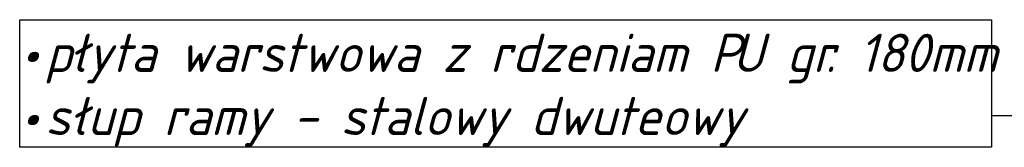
# Model space of a CAD drawing. Header units: millimetres. Extents: x -22097 to 12936, y -2051 to 11384.
# Tile 2 of 12: x -22097 to -19252, y 3655 to 4023. Entities that reach past the tile are written whole.
import ezdxf

# ---------------------------------------------------------------- set-up
doc = ezdxf.new("R2010")
doc.units = ezdxf.units.MM
doc.layers.add('G-ANNO-TEXT', color=231, linetype='Continuous', lineweight=20)
doc.styles.add('GOST Common_I', font='GOST_Common Italic.ttf', dxfattribs={"height": 110})

msp = doc.modelspace()

# ---------------------------------------------------------------- linework, layer by layer
at = {"layer": 'G-ANNO-TEXT', "color": 7, "lineweight": 25}
msp.add_line((-16399.7, 3745.6), (-19288.8, 3745.6), dxfattribs=at)
at = {"layer": 'G-ANNO-TEXT', "color": 7, "lineweight": 25, "flags": 128}
msp.add_lwpolyline([(-22096.5, 4022.9), (-19288.8, 4022.9), (-19288.8, 3655.7), (-22096.5, 3655.7)], close=True, dxfattribs=at)

# ---------------------------------------------------------------- texts
at = {"layer": 'G-ANNO-TEXT', "color": 7, "lineweight": 25, "char_height": 110, "attachment_point": 1, "style": 'GOST Common_I'}
for s, insert, width in [('łyta warstwowa z rdzeniam P', (-21946.1, 3982.5), 2312.868), ('\\fGOST Common|b0|i1|c238|p34|;U', (-20037.8, 3982.5), 108.228), ('\\fGOST Common|b0|i1|c238|p34|;p', (-22022.2, 3982.5), 92.194), (' gr', (-19948.5, 3982.5), 216.456), ('\\fGOST Common|b0|i1|c238|p34|;•', (-22094.9, 3982.5), 88.173), ('. 180mm', (-19769.9, 3982.5), 577.215), ('łup ramy - stalowy dwuteowy', (-21946.1, 3800.6), 2320.885), ('\\fGOST Common|b0|i1|c238|p34|;•', (-22094.9, 3800.6), 88.173), ('\\fGOST Common|b0|i1|c238|p34|;s', (-22022.2, 3800.6), 92.194)]:
    msp.add_mtext(s, dxfattribs=dict(at, insert=insert, width=width))

doc.saveas('drawing.dxf')
